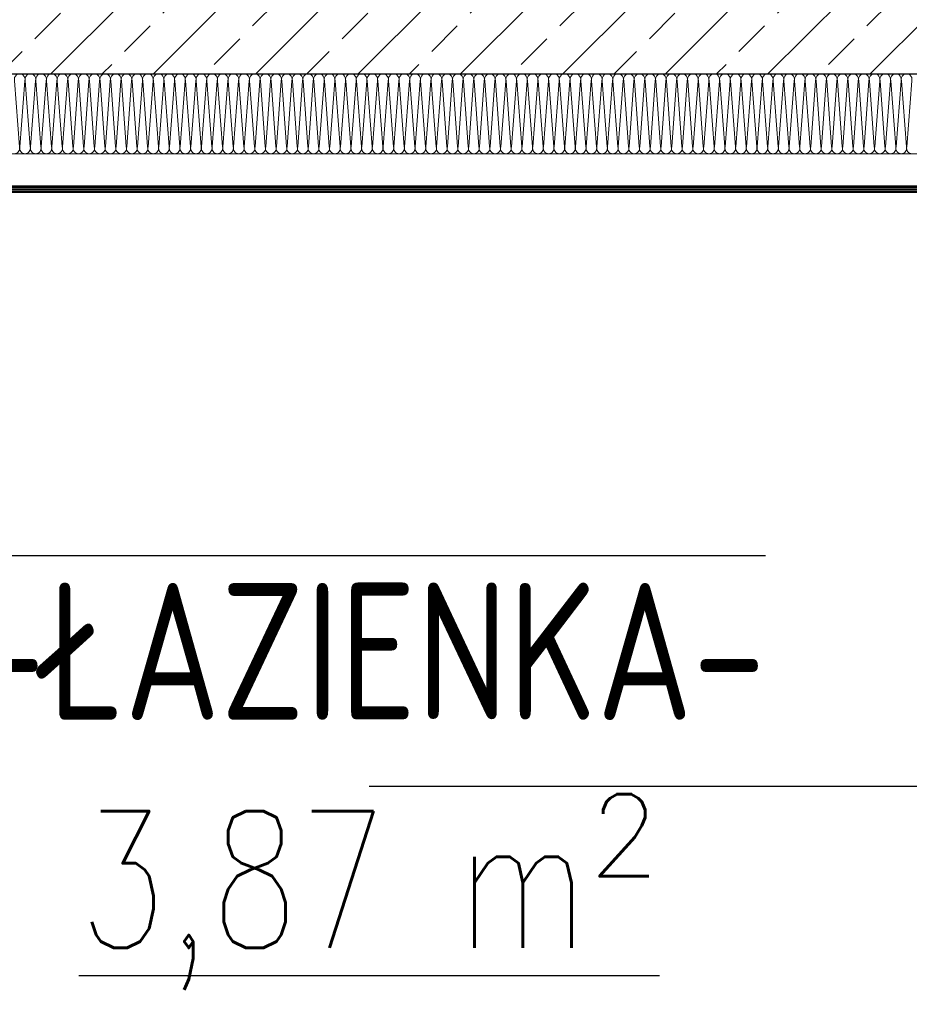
# Model space of a CAD drawing. Header units: millimetres. Extents: x -1256 to 4744, y -2264 to 706.
# Tile 11 of 62: x -158 to -80, y -155 to -68. Entities that reach past the tile are written whole.
import ezdxf

# ---------------------------------------------------------------- set-up
doc = ezdxf.new("R2010")
doc.units = ezdxf.units.MM
doc.header["$LTSCALE"] = 0.2
for name, color, linetype, lineweight in [('_MB_ocieplenie_0.09', 252, 'Continuous', 9), ('ST_AE_GLAS_szraf', 252, 'Continuous', 0), ('ST_AE_GLAS_widok', 142, 'Continuous', 9)]:
    doc.layers.add(name, color=color, linetype=linetype, lineweight=lineweight)
doc.layers.add('A-opis', color=7, linetype='Continuous')
doc.layers.add('A-ściany', color=140, linetype='Continuous')
doc.styles.add('Arch-Dim', font='romans.shx', dxfattribs={"width": 0.75})

# ---------------------------------------------------------------- blocks, each defined once
blk = doc.blocks.new('*U370')
at = {"layer": '_MB_ocieplenie_0.09', "flags": 128}
for points in [[(-5387.3, 31, 0.505403), (-5406.4, 5.1), (-5388.1, -242, -1.345402), (-5426.4, -242), (-5408.2, 5.1, 0.505403), (-5427.3, 31)], [(-5347.3, 31, 0.505403), (-5366.4, 5.1), (-5348.1, -242, -1.345402), (-5386.4, -242), (-5368.2, 5.1, 0.505403), (-5387.3, 31)], [(-5307.3, 31, 0.505403), (-5326.4, 5.1), (-5308.1, -242, -1.345402), (-5346.4, -242), (-5328.2, 5.1, 0.505403), (-5347.3, 31)], [(-5267.3, 31, 0.505403), (-5286.4, 5.1), (-5268.1, -242, -1.345402), (-5306.4, -242), (-5288.2, 5.1, 0.505403), (-5307.3, 31)], [(-5227.3, 31, 0.505403), (-5246.4, 5.1), (-5228.1, -242, -1.345402), (-5266.4, -242), (-5248.2, 5.1, 0.505403), (-5267.3, 31)], [(-5187.3, 31, 0.505403), (-5206.4, 5.1), (-5188.1, -242, -1.345402), (-5226.4, -242), (-5208.2, 5.1, 0.505403), (-5227.3, 31)], [(-5147.3, 31, 0.505403), (-5166.4, 5.1), (-5148.1, -242, -1.345402), (-5186.4, -242), (-5168.2, 5.1, 0.505403), (-5187.3, 31)], [(-5107.3, 31, 0.505403), (-5126.4, 5.1), (-5108.1, -242, -1.345402), (-5146.4, -242), (-5128.2, 5.1, 0.505403), (-5147.3, 31)], [(-5067.3, 31, 0.505403), (-5086.4, 5.1), (-5068.1, -242, -1.345402), (-5106.4, -242), (-5088.2, 5.1, 0.505403), (-5107.3, 31)], [(-5027.3, 31, 0.505403), (-5046.4, 5.1), (-5028.1, -242, -1.345402), (-5066.4, -242), (-5048.2, 5.1, 0.505403), (-5067.3, 31)], [(-4987.3, 31, 0.505403), (-5006.4, 5.1), (-4988.1, -242, -1.345402), (-5026.4, -242), (-5008.2, 5.1, 0.505403), (-5027.3, 31)], [(-4947.3, 31, 0.505403), (-4966.4, 5.1), (-4948.1, -242, -1.345402), (-4986.4, -242), (-4968.2, 5.1, 0.505403), (-4987.3, 31)], [(-4907.3, 31, 0.505403), (-4926.4, 5.1), (-4908.1, -242, -1.345402), (-4946.4, -242), (-4928.2, 5.1, 0.505403), (-4947.3, 31)], [(-4867.3, 31, 0.505403), (-4886.4, 5.1), (-4868.1, -242, -1.345402), (-4906.4, -242), (-4888.2, 5.1, 0.505403), (-4907.3, 31)], [(-4827.3, 31, 0.505403), (-4846.4, 5.1), (-4828.1, -242, -1.345402), (-4866.4, -242), (-4848.2, 5.1, 0.505403), (-4867.3, 31)], [(-4787.3, 31, 0.505403), (-4806.4, 5.1), (-4788.1, -242, -1.345402), (-4826.4, -242), (-4808.2, 5.1, 0.505403), (-4827.3, 31)], [(-4747.3, 31, 0.505403), (-4766.4, 5.1), (-4748.1, -242, -1.345402), (-4786.4, -242), (-4768.2, 5.1, 0.505403), (-4787.3, 31)], [(-4707.3, 31, 0.505403), (-4726.4, 5.1), (-4708.1, -242, -1.345402), (-4746.4, -242), (-4728.2, 5.1, 0.505403), (-4747.3, 31)], [(-4667.3, 31, 0.505403), (-4686.4, 5.1), (-4668.1, -242, -1.345402), (-4706.4, -242), (-4688.2, 5.1, 0.505403), (-4707.3, 31)], [(-4627.3, 31, 0.505403), (-4646.4, 5.1), (-4628.1, -242, -1.345402), (-4666.4, -242), (-4648.2, 5.1, 0.505403), (-4667.3, 31)], [(-4587.3, 31, 0.505403), (-4606.4, 5.1), (-4588.1, -242, -1.345402), (-4626.4, -242), (-4608.2, 5.1, 0.505403), (-4627.3, 31)], [(-4547.3, 31, 0.505403), (-4566.4, 5.1), (-4548.1, -242, -1.345402), (-4586.4, -242), (-4568.2, 5.1, 0.505403), (-4587.3, 31)], [(-4507.3, 31, 0.505403), (-4526.4, 5.1), (-4508.1, -242, -1.345402), (-4546.4, -242), (-4528.2, 5.1, 0.505403), (-4547.3, 31)], [(-4467.3, 31, 0.505403), (-4486.4, 5.1), (-4468.1, -242, -1.345402), (-4506.4, -242), (-4488.2, 5.1, 0.505403), (-4507.3, 31)], [(-4427.3, 31, 0.505403), (-4446.4, 5.1), (-4428.1, -242, -1.345402), (-4466.4, -242), (-4448.2, 5.1, 0.505403), (-4467.3, 31)], [(-4387.3, 31, 0.505403), (-4406.4, 5.1), (-4388.1, -242, -1.345402), (-4426.4, -242), (-4408.2, 5.1, 0.505403), (-4427.3, 31)], [(-4347.3, 31, 0.505403), (-4366.4, 5.1), (-4348.1, -242, -1.345402), (-4386.4, -242), (-4368.2, 5.1, 0.505403), (-4387.3, 31)], [(-4307.3, 31, 0.505403), (-4326.4, 5.1), (-4308.1, -242, -1.345402), (-4346.4, -242), (-4328.2, 5.1, 0.505403), (-4347.3, 31)], [(-4267.3, 31, 0.505403), (-4286.4, 5.1), (-4268.1, -242, -1.345402), (-4306.4, -242), (-4288.2, 5.1, 0.505403), (-4307.3, 31)], [(-4227.3, 31, 0.505403), (-4246.4, 5.1), (-4228.1, -242, -1.345402), (-4266.4, -242), (-4248.2, 5.1, 0.505403), (-4267.3, 31)], [(-4187.3, 31, 0.505403), (-4206.4, 5.1), (-4188.1, -242, -1.345402), (-4226.4, -242), (-4208.2, 5.1, 0.505403), (-4227.3, 31)], [(-4147.3, 31, 0.505403), (-4166.4, 5.1), (-4148.1, -242, -1.345402), (-4186.4, -242), (-4168.2, 5.1, 0.505403), (-4187.3, 31)], [(-4107.3, 31, 0.505403), (-4126.4, 5.1), (-4108.1, -242, -1.345402), (-4146.4, -242), (-4128.2, 5.1, 0.505403), (-4147.3, 31)], [(-4067.3, 31, 0.505403), (-4086.4, 5.1), (-4068.1, -242, -1.345402), (-4106.4, -242), (-4088.2, 5.1, 0.505403), (-4107.3, 31)], [(-4027.3, 31, 0.505403), (-4046.4, 5.1), (-4028.1, -242, -1.345402), (-4066.4, -242), (-4048.2, 5.1, 0.505403), (-4067.3, 31)], [(-3987.3, 31, 0.505403), (-4006.4, 5.1), (-3988.1, -242, -1.345402), (-4026.4, -242), (-4008.2, 5.1, 0.505403), (-4027.3, 31)], [(-3947.3, 31, 0.505403), (-3966.4, 5.1), (-3948.1, -242, -1.345402), (-3986.4, -242), (-3968.2, 5.1, 0.505403), (-3987.3, 31)], [(-3907.3, 31, 0.505403), (-3926.4, 5.1), (-3908.1, -242, -1.345402), (-3946.4, -242), (-3928.2, 5.1, 0.505403), (-3947.3, 31)], [(-3867.3, 31, 0.505403), (-3886.4, 5.1), (-3868.1, -242, -1.345402), (-3906.4, -242), (-3888.2, 5.1, 0.505403), (-3907.3, 31)], [(-3827.3, 31, 0.505403), (-3846.4, 5.1), (-3828.1, -242, -1.345402), (-3866.4, -242), (-3848.2, 5.1, 0.505403), (-3867.3, 31)], [(-3787.3, 31, 0.505403), (-3806.4, 5.1), (-3788.1, -242, -1.345402), (-3826.4, -242), (-3808.2, 5.1, 0.505403), (-3827.3, 31)], [(-3747.3, 31, 0.505403), (-3766.4, 5.1), (-3748.1, -242, -1.345402), (-3786.4, -242), (-3768.2, 5.1, 0.505403), (-3787.3, 31)], [(-3707.3, 31, 0.505403), (-3726.4, 5.1), (-3708.1, -242, -1.345402), (-3746.4, -242), (-3728.2, 5.1, 0.505403), (-3747.3, 31)], [(-3667.3, 31, 0.505403), (-3686.4, 5.1), (-3668.1, -242, -1.345402), (-3706.4, -242), (-3688.2, 5.1, 0.505403), (-3707.3, 31)], [(-3627.3, 31, 0.505403), (-3646.4, 5.1), (-3628.1, -242, -1.345402), (-3666.4, -242), (-3648.2, 5.1, 0.505403), (-3667.3, 31)], [(-3587.3, 31, 0.505403), (-3606.4, 5.1), (-3588.1, -242, -1.345402), (-3626.4, -242), (-3608.2, 5.1, 0.505403), (-3627.3, 31)], [(-3547.3, 31, 0.505403), (-3566.4, 5.1), (-3548.1, -242, -1.345402), (-3586.4, -242), (-3568.2, 5.1, 0.505403), (-3587.3, 31)], [(-3507.3, 31, 0.505403), (-3526.4, 5.1), (-3508.1, -242, -1.345402), (-3546.4, -242), (-3528.2, 5.1, 0.505403), (-3547.3, 31)], [(-3467.3, 31, 0.505403), (-3486.4, 5.1), (-3468.1, -242, -1.345402), (-3506.4, -242), (-3488.2, 5.1, 0.505403), (-3507.3, 31)], [(-3427.3, 31, 0.505403), (-3446.4, 5.1), (-3428.1, -242, -1.345402), (-3466.4, -242), (-3448.2, 5.1, 0.505403), (-3467.3, 31)], [(-3387.3, 31, 0.505403), (-3406.4, 5.1), (-3388.1, -242, -1.345402), (-3426.4, -242), (-3408.2, 5.1, 0.505403), (-3427.3, 31)], [(-3347.3, 31, 0.505403), (-3366.4, 5.1), (-3348.1, -242, -1.345402), (-3386.4, -242), (-3368.2, 5.1, 0.505403), (-3387.3, 31)], [(-3307.3, 31, 0.505403), (-3326.4, 5.1), (-3308.1, -242, -1.345402), (-3346.4, -242), (-3328.2, 5.1, 0.505403), (-3347.3, 31)], [(-3267.3, 31, 0.505403), (-3286.4, 5.1), (-3268.1, -242, -1.345402), (-3306.4, -242), (-3288.2, 5.1, 0.505403), (-3307.3, 31)], [(-3227.3, 31, 0.505403), (-3246.4, 5.1), (-3228.1, -242, -1.345402), (-3266.4, -242), (-3248.2, 5.1, 0.505403), (-3267.3, 31)], [(-3187.3, 31, 0.505403), (-3206.4, 5.1), (-3188.1, -242, -1.345402), (-3226.4, -242), (-3208.2, 5.1, 0.505403), (-3227.3, 31)], [(-3147.3, 31, 0.505403), (-3166.4, 5.1), (-3148.1, -242, -1.345402), (-3186.4, -242), (-3168.2, 5.1, 0.505403), (-3187.3, 31)], [(-3107.3, 31, 0.505403), (-3126.4, 5.1), (-3108.1, -242, -1.345402), (-3146.4, -242), (-3128.2, 5.1, 0.505403), (-3147.3, 31)], [(-3067.3, 31, 0.505403), (-3086.4, 5.1), (-3068.1, -242, -1.345402), (-3106.4, -242), (-3088.2, 5.1, 0.505403), (-3107.3, 31)], [(-3027.3, 31, 0.505403), (-3046.4, 5.1), (-3028.1, -242, -1.345402), (-3066.4, -242), (-3048.2, 5.1, 0.505403), (-3067.3, 31)], [(-2987.3, 31, 0.505403), (-3006.4, 5.1), (-2988.1, -242, -1.345402), (-3026.4, -242), (-3008.2, 5.1, 0.505403), (-3027.3, 31)], [(-2947.3, 31, 0.505403), (-2966.4, 5.1), (-2948.1, -242, -1.345402), (-2986.4, -242), (-2968.2, 5.1, 0.505403), (-2987.3, 31)], [(-2907.3, 31, 0.505403), (-2926.4, 5.1), (-2908.1, -242, -1.345402), (-2946.4, -242), (-2928.2, 5.1, 0.505403), (-2947.3, 31)], [(-2867.3, 31, 0.505403), (-2886.4, 5.1), (-2868.1, -242, -1.345402), (-2906.4, -242), (-2888.2, 5.1, 0.505403), (-2907.3, 31)], [(-2827.3, 31, 0.505403), (-2846.4, 5.1), (-2828.1, -242, -1.345402), (-2866.4, -242), (-2848.2, 5.1, 0.505403), (-2867.3, 31)], [(-2787.3, 31, 0.505403), (-2806.4, 5.1), (-2788.1, -242, -1.345402), (-2826.4, -242), (-2808.2, 5.1, 0.505403), (-2827.3, 31)], [(-2747.3, 31, 0.505403), (-2766.4, 5.1), (-2748.1, -242, -1.345402), (-2786.4, -242), (-2768.2, 5.1, 0.505403), (-2787.3, 31)], [(-2707.3, 31, 0.505403), (-2726.4, 5.1), (-2708.1, -242, -1.345402), (-2746.4, -242), (-2728.2, 5.1, 0.505403), (-2747.3, 31)], [(-2667.3, 31, 0.505403), (-2686.4, 5.1), (-2668.1, -242, -1.345402), (-2706.4, -242), (-2688.2, 5.1, 0.505403), (-2707.3, 31)], [(-2627.3, 31, 0.505403), (-2646.4, 5.1), (-2628.1, -242, -1.345402), (-2666.4, -242), (-2648.2, 5.1, 0.505403), (-2667.3, 31)], [(-2587.3, 31, 0.505403), (-2606.4, 5.1), (-2588.1, -242, -1.345402), (-2626.4, -242), (-2608.2, 5.1, 0.505403), (-2627.3, 31)], [(-2547.3, 31, 0.505403), (-2566.4, 5.1), (-2548.1, -242, -1.345402), (-2586.4, -242), (-2568.2, 5.1, 0.505403), (-2587.3, 31)], [(-2507.3, 31, 0.505403), (-2526.4, 5.1), (-2508.1, -242, -1.345402), (-2546.4, -242), (-2528.2, 5.1, 0.505403), (-2547.3, 31)], [(-2467.3, 31, 0.505403), (-2486.4, 5.1), (-2468.1, -242, -1.345402), (-2506.4, -242), (-2488.2, 5.1, 0.505403), (-2507.3, 31)], [(-2427.3, 31, 0.505403), (-2446.4, 5.1), (-2428.1, -242, -1.345402), (-2466.4, -242), (-2448.2, 5.1, 0.505403), (-2467.3, 31)], [(-2387.3, 31, 0.505403), (-2406.4, 5.1), (-2388.1, -242, -1.345402), (-2426.4, -242), (-2408.2, 5.1, 0.505403), (-2427.3, 31)], [(-2347.3, 31, 0.505403), (-2366.4, 5.1), (-2348.1, -242, -1.345402), (-2386.4, -242), (-2368.2, 5.1, 0.505403), (-2387.3, 31)], [(-2307.3, 31, 0.505403), (-2326.4, 5.1), (-2308.1, -242, -1.345402), (-2346.4, -242), (-2328.2, 5.1, 0.505403), (-2347.3, 31)], [(-2267.3, 31, 0.505403), (-2286.4, 5.1), (-2268.1, -242, -1.345402), (-2306.4, -242), (-2288.2, 5.1, 0.505403), (-2307.3, 31)], [(-2227.3, 31, 0.505403), (-2246.4, 5.1), (-2228.1, -242, -1.345402), (-2266.4, -242), (-2248.2, 5.1, 0.505403), (-2267.3, 31)], [(-2187.3, 31, 0.505403), (-2206.4, 5.1), (-2188.1, -242, -1.345402), (-2226.4, -242), (-2208.2, 5.1, 0.505403), (-2227.3, 31)], [(-2147.3, 31, 0.505403), (-2166.4, 5.1), (-2148.1, -242, -1.345402), (-2186.4, -242), (-2168.2, 5.1, 0.505403), (-2187.3, 31)], [(-2107.3, 31, 0.505403), (-2126.4, 5.1), (-2108.1, -242, -1.345402), (-2146.4, -242), (-2128.2, 5.1, 0.505403), (-2147.3, 31)], [(-2067.3, 31, 0.505403), (-2086.4, 5.1), (-2068.1, -242, -1.345402), (-2106.4, -242), (-2088.2, 5.1, 0.505403), (-2107.3, 31)]]:
    blk.add_lwpolyline(points, format="xyb", dxfattribs=at)
blk = doc.blocks.new('szyb-szkło_150-I piętro2')
at = {"layer": 'A-ściany', "transparency": 33554687}
h = blk.add_hatch(dxfattribs=at)
h.set_pattern_fill('ANSI33-METRIC', color=14)
h.set_pattern_definition([(45, (428.5, -207.997), (-4.49013, 4.49013), []), (45, (432.99, -207.997), (-4.49013, 4.49013), [3.175, -1.5875])])
h.paths.add_polyline_path([(350, -196), (350, -259), (30, -259), (30, -30), (350, -30), (350, -50), (372, -50.003), (372, -8), (8, -8), (8, -281), (372, -281), (372, -196)])
at = {"layer": '_MB_ocieplenie_0.09'}
blk.add_line((1, -288), (397.5, -288), dxfattribs=at)
at = {"layer": 'A-ściany'}
blk.add_lwpolyline([(350, -196), (350, -259), (30, -259), (30, -30), (350, -30), (350, -50), (372, -50.003), (372, -8), (8, -8), (8, -281), (372, -281), (372, -196)], close=True, dxfattribs=at)
at = {"layer": 'ST_AE_GLAS_szraf'}
for p, q in [((185.6, -290.9), (371, -290.9)), ((185.6, -291), (371, -291)), ((185.6, -291.1), (371, -291.1)), ((185.6, -291.2), (371, -291.2)), ((185.6, -291.3), (371, -291.3))]:
    blk.add_line(p, q, dxfattribs=at)
at = {"layer": 'ST_AE_GLAS_widok'}
blk.add_lwpolyline([(185.6, -291.3), (185.6, -290.9), (185.7, -290.8), (370.9, -290.8), (371, -290.9), (371, -291.3), (370.9, -291.4), (185.7, -291.4), (185.6, -291.3)], dxfattribs=at)
at = {"xscale": -0.02342540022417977, "yscale": 0.02342540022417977, "zscale": 0.02342540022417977, "rotation": 180}
blk.add_blockref('*U370', (397.5, -287.273), dxfattribs=at)

msp = doc.modelspace()

# ---------------------------------------------------------------- linework, layer by layer
at = {"layer": 'A-opis', "color": 52}
msp.add_lwpolyline([(-127.034, -135.459), (-67.441, -135.459), (31.076, -40.387)], dxfattribs=at)

# ---------------------------------------------------------------- block references
msp.add_blockref('szyb-szkło_150-I piętro2', (-428.5, 207.997))

# ---------------------------------------------------------------- texts
at = {"layer": 'A-opis', "color": 52, "insert": (-127.034, -135.459), "char_height": 12, "width": 129.01457, "attachment_point": 5, "style": 'Arch-Dim'}
msp.add_mtext('\\pxt4;{\\O-ŁAZIENKA-\\P\\pxt4;\\L\\o3,87 m\\W1;²}', dxfattribs=at)

doc.saveas('drawing.dxf')
